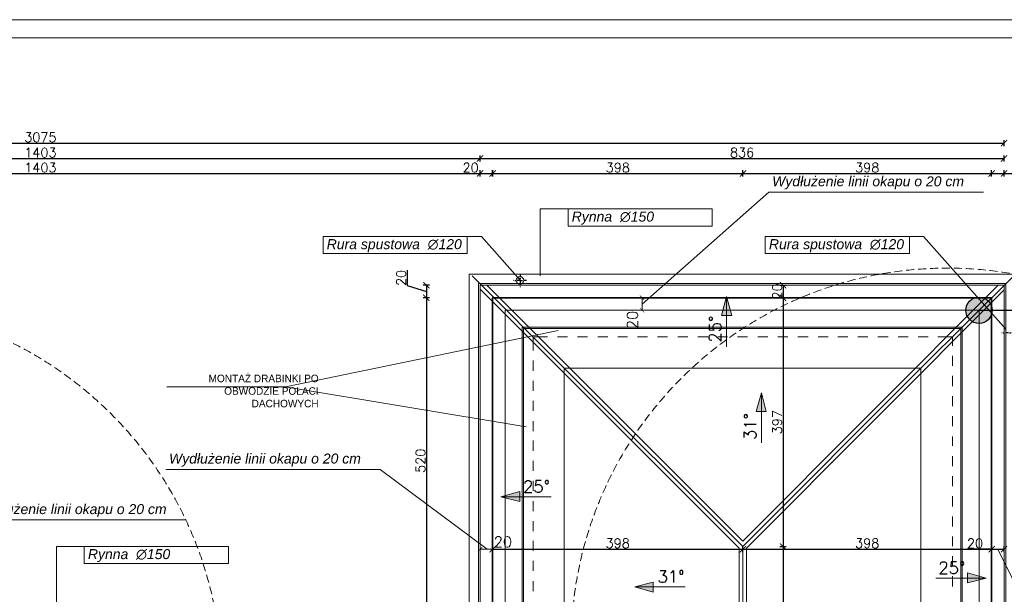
# Model space of a CAD drawing. Header units: millimetres. Extents: x -740 to 33545, y 5178 to 22494.
# Tile 243 of 250: x 14840 to 16411, y 7232 to 8148. Entities that reach past the tile are written whole.
import ezdxf
from ezdxf.lldxf.tags import DXFTag

# ---------------------------------------------------------------- set-up
doc = ezdxf.new("R2010")
doc.units = ezdxf.units.MM
doc.header["$MEASUREMENT"] = 0
for name, pattern in [('AUSGEZOGEN', [0]), ('DASH2', [19.05, 12.7, -6.35]), ('STRICHPUNKTX2', [2, 1, -0.5, 0, -0.5])]:
    doc.linetypes.add(name, pattern=pattern)
doc.layers.get('Defpoints').update_dxf_attribs({"color": 252})
doc.layers.add('_B___I__', color=252, linetype='AUSGEZOGEN')
for name, color, linetype, lineweight in [('_IS_EKO_KS_prow_w_bruzdach', 16, 'Continuous', 35), ('A_l.przerywana', 252, 'ICAD_ISO03W100', 9), ('A_l.widokowa', 252, 'Continuous', 18), ('A_wymiarowanie', 252, 'Continuous', 9), ('l. przerywana', 252, 'ICAD_ISO03W100', 9), ('l.przerywana', 252, 'ICAD_ISO03W100', 5), ('l.widokowa', 252, 'Continuous', 15), ('linia opisowa', 252, 'Continuous', 9), ('Nowe_820-G Rysunki Obrazki_Nr_piĂłra__23', 252, 'Continuous', 15), ('wymiarowanie', 252, 'Continuous', 9)]:
    doc.layers.add(name, color=color, linetype=linetype, lineweight=lineweight)
doc.layers.add('UWAGI ARCHITEKTURA', color=252, linetype='Continuous', plot=False)
doc.styles.add('Arial$001H0', font='SIMPLEX')
doc.styles.add('styl1', font='arial.ttf', dxfattribs={"height": 15})
doc.styles.add('styl2', font='simplex.shx')
tags = doc.linetypes.add('ICAD_ISO03W100', pattern=[30, 12, -18]).pattern_tags.tags
tags[6:7] = [DXFTag(74, 4), DXFTag(75, 0), DXFTag(340, '0'), DXFTag(46, 1.0), DXFTag(50, 0.0), DXFTag(44, 0.0), DXFTag(45, 0.0)]
tags[4:5] = [DXFTag(74, 4), DXFTag(75, 0), DXFTag(340, '0'), DXFTag(46, 1.0), DXFTag(50, 0.0), DXFTag(44, 0.0), DXFTag(45, 0.0)]
doc.dimstyles.new('Kopia I_1.100', dxfattribs={"dimtxt": 15, "dimasz": 10, "dimexe": 5, "dimexo": 1, "dimgap": 1.5, "dimtad": 1, "dimdec": 1, "dimrnd": 0.5, "dimtxsty": 'styl2', "dimblk": 'ARCHTICK', "dimcen": 5, "dimadec": 0, "dimazin": 0, "dimtfac": 1, "dimtdec": 1, "dimtmove": 0, "dimatfit": 3, "dimldrblk": 'ARCHTICK', "dimfxl": 0, "dimarcsym": 0})
doc.dimstyles.new('Skala 1-100', dxfattribs={"dimtxt": 17, "dimasz": 7, "dimexe": 1, "dimexo": 1, "dimgap": 1.5, "dimtad": 1, "dimdec": 1, "dimrnd": 0.5, "dimtxsty": 'styl2', "dimblk": 'ARCHTICK', "dimcen": 7, "dimadec": 0, "dimazin": 0, "dimtfac": 1, "dimtdec": 1, "dimtmove": 1, "dimatfit": 3, "dimldrblk": 'ARCHTICK', "dimfxl": 0, "dimlwd": -1, "dimlwe": -1, "dimarcsym": 0})

# ---------------------------------------------------------------- blocks, each defined once
blk = doc.blocks.new('_ArchTick')
at = {"color": 0, "linetype": 'ByBlock', "const_width": 0.15}
blk.add_lwpolyline([(-0.5, -0.5), (0.5, 0.5)], dxfattribs=at)
blk = doc.blocks.new('*D1318')
at = {"layer": 'Defpoints', "color": 0}
for p in [(15575.1, 7303.6), (15575.1, 7279.8), (15595.1, 7279.8)]:
    blk.add_point(p, dxfattribs=at)
at = {"layer": 'wymiarowanie', "color": 0}
for p, q in [((15575.1, 7288.6), (15575.1, 7304.6)), ((15595.1, 7303.6), (15575.1, 7303.6)), ((15595.1, 7288.6), (15595.1, 7304.6))]:
    blk.add_line(p, q, dxfattribs=at)
at = {"layer": 'wymiarowanie', "color": 0, "xscale": 7, "yscale": 7, "zscale": 7, "rotation": 180}
blk.add_blockref('_ArchTick', (15575.1, 7303.6), dxfattribs=at)
at = {"layer": 'wymiarowanie', "color": 0, "xscale": 7, "yscale": 7, "zscale": 7}
blk.add_blockref('_ArchTick', (15595.1, 7303.6), dxfattribs=at)
at = {"layer": 'wymiarowanie', "color": 0, "insert": (15611.5, 7315.3), "char_height": 17, "attachment_point": 5, "style": 'styl2'}
blk.add_mtext('20', dxfattribs=at)
blk = doc.blocks.new('*D1319')
at = {"layer": 'Defpoints', "color": 0}
for p in [(15858.2, 7704.7), (15833.6, 7684.7), (15858.2, 7684.7)]:
    blk.add_point(p, dxfattribs=at)
at = {"layer": 'wymiarowanie', "color": 0}
for p, q in [((15848.6, 7704.7), (15832.6, 7704.7)), ((15833.6, 7704.7), (15833.6, 7684.7)), ((15848.6, 7684.7), (15832.6, 7684.7))]:
    blk.add_line(p, q, dxfattribs=at)
at = {"layer": 'wymiarowanie', "color": 0, "xscale": 7, "yscale": 7, "zscale": 7}
for p, rotation in [((15833.6, 7704.7), 90), ((15833.6, 7684.7), 270)]:
    blk.add_blockref('_ArchTick', p, dxfattribs=dict(at, rotation=rotation))
at = {"layer": 'wymiarowanie', "color": 0, "insert": (15818.2, 7669.3), "char_height": 17, "attachment_point": 5, "rotation": 90, "style": 'styl2'}
blk.add_mtext('20', dxfattribs=at)
blk = doc.blocks.new('*D1791')
at = {"layer": 'Defpoints', "color": 0}
for p in [(16020, 7724.7), (16020, 7704.7), (16058.5, 7704.7)]:
    blk.add_point(p, dxfattribs=at)
at = {"layer": 'wymiarowanie', "color": 0, "lineweight": -2}
for p, q in [((16053.5, 7724.7), (16063.5, 7724.7)), ((16058.5, 7724.7), (16058.5, 7704.7)), ((16053.5, 7704.7), (16063.5, 7704.7))]:
    blk.add_line(p, q, dxfattribs=at)
at = {"layer": 'wymiarowanie', "color": 0, "lineweight": -2, "xscale": 10, "yscale": 10, "zscale": 10}
for p, rotation in [((16058.5, 7724.7), 90), ((16058.5, 7704.7), 270)]:
    blk.add_blockref('_ArchTick', p, dxfattribs=dict(at, rotation=rotation))
at = {"layer": 'wymiarowanie', "color": 0, "insert": (16049.2, 7714.7), "char_height": 15, "attachment_point": 5, "rotation": 90, "style": 'styl2'}
blk.add_mtext('20', dxfattribs=at)
blk = doc.blocks.new('*D1792')
at = {"layer": 'Defpoints', "color": 0}
for p in [(16020, 7704.7), (15994.3, 7307.7), (16058.5, 7307.7)]:
    blk.add_point(p, dxfattribs=at)
at = {"layer": 'wymiarowanie', "color": 0, "lineweight": -2}
for p, q in [((16053.5, 7704.7), (16063.5, 7704.7)), ((16058.5, 7704.7), (16058.5, 7307.7)), ((16053.5, 7307.7), (16063.5, 7307.7))]:
    blk.add_line(p, q, dxfattribs=at)
at = {"layer": 'wymiarowanie', "color": 0, "lineweight": -2, "xscale": 10, "yscale": 10, "zscale": 10}
for p, rotation in [((16058.5, 7704.7), 90), ((16058.5, 7307.7), 270)]:
    blk.add_blockref('_ArchTick', p, dxfattribs=dict(at, rotation=rotation))
at = {"layer": 'wymiarowanie', "color": 0, "insert": (16049.2, 7506.2), "char_height": 15, "attachment_point": 5, "rotation": 90, "style": 'styl2'}
blk.add_mtext('397', dxfattribs=at)
blk = doc.blocks.new('*D1793')
at = {"layer": 'Defpoints', "color": 0}
for p in [(15994.3, 7307.7), (15994.3, 6763.9), (16058.5, 6763.9)]:
    blk.add_point(p, dxfattribs=at)
at = {"layer": 'wymiarowanie', "color": 0, "lineweight": -2}
for p, q in [((16053.5, 7307.7), (16063.5, 7307.7)), ((16058.5, 7307.7), (16058.5, 7166.8)), ((16058.5, 6763.9), (16058.5, 7130.5)), ((16053.5, 6763.9), (16063.5, 6763.9))]:
    blk.add_line(p, q, dxfattribs=at)
at = {"layer": 'wymiarowanie', "color": 0, "lineweight": -2, "xscale": 10, "yscale": 10, "zscale": 10}
for p, rotation in [((16058.5, 7307.7), 90), ((16058.5, 6763.9), 270)]:
    blk.add_blockref('_ArchTick', p, dxfattribs=dict(at, rotation=rotation))
at = {"layer": 'wymiarowanie', "color": 0, "insert": (16049.2, 7148.6), "char_height": 15, "attachment_point": 5, "rotation": 90, "style": 'styl2'}
blk.add_mtext('544', dxfattribs=at)
blk = doc.blocks.new('*D1800')
at = {"layer": 'Defpoints', "color": 0}
for p in [(15994.3, 7303.6), (15595.1, 7288.6), (15994.3, 7288.6)]:
    blk.add_point(p, dxfattribs=at)
at = {"layer": 'wymiarowanie', "color": 0, "lineweight": -2}
for p, q in [((15595.1, 7298.6), (15595.1, 7308.6)), ((15994.3, 7298.6), (15994.3, 7308.6)), ((15595.1, 7303.6), (15994.3, 7303.6))]:
    blk.add_line(p, q, dxfattribs=at)
at = {"layer": 'wymiarowanie', "color": 0, "lineweight": -2, "xscale": 10, "yscale": 10, "zscale": 10, "rotation": 180}
blk.add_blockref('_ArchTick', (15595.1, 7303.6), dxfattribs=at)
at = {"layer": 'wymiarowanie', "color": 0, "lineweight": -2, "xscale": 10, "yscale": 10, "zscale": 10}
blk.add_blockref('_ArchTick', (15994.3, 7303.6), dxfattribs=at)
at = {"layer": 'wymiarowanie', "color": 0, "insert": (15794.7, 7313), "char_height": 15, "attachment_point": 5, "style": 'styl2'}
blk.add_mtext('398', dxfattribs=at)
blk = doc.blocks.new('*D1801')
at = {"layer": 'Defpoints', "color": 0}
for p in [(16391.2, 7303.6), (15994.3, 7288.6), (16391.2, 7276.1)]:
    blk.add_point(p, dxfattribs=at)
at = {"layer": 'wymiarowanie', "color": 0, "lineweight": -2}
for p, q in [((15994.3, 7298.6), (15994.3, 7308.6)), ((16391.2, 7298.6), (16391.2, 7308.6)), ((15994.3, 7303.6), (16391.2, 7303.6))]:
    blk.add_line(p, q, dxfattribs=at)
at = {"layer": 'wymiarowanie', "color": 0, "lineweight": -2, "xscale": 10, "yscale": 10, "zscale": 10, "rotation": 180}
blk.add_blockref('_ArchTick', (15994.3, 7303.6), dxfattribs=at)
at = {"layer": 'wymiarowanie', "color": 0, "lineweight": -2, "xscale": 10, "yscale": 10, "zscale": 10}
blk.add_blockref('_ArchTick', (16391.2, 7303.6), dxfattribs=at)
at = {"layer": 'wymiarowanie', "color": 0, "insert": (16192.7, 7313), "char_height": 15, "attachment_point": 5, "style": 'styl2'}
blk.add_mtext('398', dxfattribs=at)
blk = doc.blocks.new('*D1802')
at = {"layer": 'Defpoints', "color": 0}
for p in [(16411.2, 7303.6), (16391.2, 7276.1), (16411.2, 7278)]:
    blk.add_point(p, dxfattribs=at)
at = {"layer": 'wymiarowanie', "color": 0, "lineweight": -2}
for p, q in [((16391.2, 7298.6), (16391.2, 7308.6)), ((16411.2, 7298.6), (16411.2, 7308.6)), ((16391.2, 7303.6), (16352.3, 7303.6)), ((16391.2, 7303.6), (16411.2, 7303.6))]:
    blk.add_line(p, q, dxfattribs=at)
at = {"layer": 'wymiarowanie', "color": 0, "lineweight": -2, "xscale": 10, "yscale": 10, "zscale": 10, "rotation": 180}
blk.add_blockref('_ArchTick', (16391.2, 7303.6), dxfattribs=at)
at = {"layer": 'wymiarowanie', "color": 0, "lineweight": -2, "xscale": 10, "yscale": 10, "zscale": 10}
blk.add_blockref('_ArchTick', (16411.2, 7303.6), dxfattribs=at)
at = {"layer": 'wymiarowanie', "color": 0, "insert": (16364.8, 7313), "char_height": 15, "attachment_point": 5, "style": 'styl2'}
blk.add_mtext('20', dxfattribs=at)
blk = doc.blocks.new('*D1806')
at = {"layer": 'Defpoints', "color": 0}
for p in [(15575.1, 7903), (15575.1, 7702.6), (14172.1, 7694.9)]:
    blk.add_point(p, dxfattribs=at)
at = {"layer": 'wymiarowanie', "color": 0, "lineweight": -2}
for p, q in [((14172.1, 7898), (14172.1, 7908)), ((14172.1, 7903), (15575.1, 7903)), ((15575.1, 7898), (15575.1, 7908))]:
    blk.add_line(p, q, dxfattribs=at)
at = {"layer": 'wymiarowanie', "color": 0, "lineweight": -2, "xscale": 10, "yscale": 10, "zscale": 10, "rotation": 180}
blk.add_blockref('_ArchTick', (14172.1, 7903), dxfattribs=at)
at = {"layer": 'wymiarowanie', "color": 0, "lineweight": -2, "xscale": 10, "yscale": 10, "zscale": 10}
blk.add_blockref('_ArchTick', (15575.1, 7903), dxfattribs=at)
at = {"layer": 'wymiarowanie', "color": 0, "insert": (14873.6, 7912.3), "char_height": 15, "attachment_point": 5, "style": 'styl2'}
blk.add_mtext('1403', dxfattribs=at)
blk = doc.blocks.new('*D1807')
at = {"layer": 'Defpoints', "color": 0}
for p in [(15595.1, 7903), (15575.1, 7702.6), (15595.1, 7704.7)]:
    blk.add_point(p, dxfattribs=at)
at = {"layer": 'wymiarowanie', "color": 0, "lineweight": -2}
for p, q in [((15575.1, 7898), (15575.1, 7908)), ((15575.1, 7903), (15595.1, 7903)), ((15595.1, 7898), (15595.1, 7908))]:
    blk.add_line(p, q, dxfattribs=at)
at = {"layer": 'wymiarowanie', "color": 0, "lineweight": -2, "xscale": 10, "yscale": 10, "zscale": 10, "rotation": 180}
blk.add_blockref('_ArchTick', (15575.1, 7903), dxfattribs=at)
at = {"layer": 'wymiarowanie', "color": 0, "lineweight": -2, "xscale": 10, "yscale": 10, "zscale": 10}
blk.add_blockref('_ArchTick', (15595.1, 7903), dxfattribs=at)
at = {"layer": 'wymiarowanie', "color": 0, "insert": (15559.9, 7912.3), "char_height": 15, "attachment_point": 5, "style": 'styl2'}
blk.add_mtext('20', dxfattribs=at)
blk = doc.blocks.new('*D1809')
at = {"layer": 'Defpoints', "color": 0}
for p in [(16411.2, 7903), (16391.2, 7704.7), (16411.2, 7702.1)]:
    blk.add_point(p, dxfattribs=at)
at = {"layer": 'wymiarowanie', "color": 0, "lineweight": -2}
for p, q in [((16391.2, 7898), (16391.2, 7908)), ((16391.2, 7903), (16411.2, 7903)), ((16411.2, 7898), (16411.2, 7908)), ((16411.2, 7903), (16463.9, 7903))]:
    blk.add_line(p, q, dxfattribs=at)
at = {"layer": 'wymiarowanie', "color": 0, "lineweight": -2, "xscale": 10, "yscale": 10, "zscale": 10, "rotation": 180}
blk.add_blockref('_ArchTick', (16391.2, 7903), dxfattribs=at)
at = {"layer": 'wymiarowanie', "color": 0, "lineweight": -2, "xscale": 10, "yscale": 10, "zscale": 10}
blk.add_blockref('_ArchTick', (16411.2, 7903), dxfattribs=at)
at = {"layer": 'wymiarowanie', "color": 0, "insert": (16451.5, 7912.3), "char_height": 15, "attachment_point": 5, "style": 'styl2'}
blk.add_mtext('20', dxfattribs=at)
blk = doc.blocks.new('*D1811')
at = {"layer": 'Defpoints', "color": 0}
for p in [(15994.4, 7903), (15595.2, 7888), (15994.4, 7888)]:
    blk.add_point(p, dxfattribs=at)
at = {"layer": 'wymiarowanie', "color": 0, "lineweight": -2}
for p, q in [((15595.2, 7898), (15595.2, 7908)), ((15595.2, 7903), (15994.4, 7903)), ((15994.4, 7898), (15994.4, 7908))]:
    blk.add_line(p, q, dxfattribs=at)
at = {"layer": 'wymiarowanie', "color": 0, "lineweight": -2, "xscale": 10, "yscale": 10, "zscale": 10, "rotation": 180}
blk.add_blockref('_ArchTick', (15595.2, 7903), dxfattribs=at)
at = {"layer": 'wymiarowanie', "color": 0, "lineweight": -2, "xscale": 10, "yscale": 10, "zscale": 10}
blk.add_blockref('_ArchTick', (15994.4, 7903), dxfattribs=at)
at = {"layer": 'wymiarowanie', "color": 0, "insert": (15794.8, 7912.3), "char_height": 15, "attachment_point": 5, "style": 'styl2'}
blk.add_mtext('398', dxfattribs=at)
blk = doc.blocks.new('*D1812')
at = {"layer": 'Defpoints', "color": 0}
for p in [(16391.2, 7903), (15994.4, 7888), (16391.2, 7875.4)]:
    blk.add_point(p, dxfattribs=at)
at = {"layer": 'wymiarowanie', "color": 0, "lineweight": -2}
for p, q in [((15994.4, 7898), (15994.4, 7908)), ((15994.4, 7903), (16391.2, 7903)), ((16391.2, 7898), (16391.2, 7908))]:
    blk.add_line(p, q, dxfattribs=at)
at = {"layer": 'wymiarowanie', "color": 0, "lineweight": -2, "xscale": 10, "yscale": 10, "zscale": 10, "rotation": 180}
blk.add_blockref('_ArchTick', (15994.4, 7903), dxfattribs=at)
at = {"layer": 'wymiarowanie', "color": 0, "lineweight": -2, "xscale": 10, "yscale": 10, "zscale": 10}
blk.add_blockref('_ArchTick', (16391.2, 7903), dxfattribs=at)
at = {"layer": 'wymiarowanie', "color": 0, "insert": (16192.8, 7912.3), "char_height": 15, "attachment_point": 5, "style": 'styl2'}
blk.add_mtext('398', dxfattribs=at)
blk = doc.blocks.new('*D1815')
at = {"layer": 'Defpoints', "color": 0}
for p in [(15575.1, 7926.8), (14172.1, 7898), (15575.1, 7898)]:
    blk.add_point(p, dxfattribs=at)
at = {"layer": 'wymiarowanie', "color": 0, "lineweight": -2}
for p, q in [((14172.1, 7921.8), (14172.1, 7931.8)), ((14172.1, 7926.8), (15575.1, 7926.8)), ((15575.1, 7921.8), (15575.1, 7931.8))]:
    blk.add_line(p, q, dxfattribs=at)
at = {"layer": 'wymiarowanie', "color": 0, "lineweight": -2, "xscale": 10, "yscale": 10, "zscale": 10, "rotation": 180}
blk.add_blockref('_ArchTick', (14172.1, 7926.8), dxfattribs=at)
at = {"layer": 'wymiarowanie', "color": 0, "lineweight": -2, "xscale": 10, "yscale": 10, "zscale": 10}
blk.add_blockref('_ArchTick', (15575.1, 7926.8), dxfattribs=at)
at = {"layer": 'wymiarowanie', "color": 0, "insert": (14873.6, 7936.2), "char_height": 15, "attachment_point": 5, "style": 'styl2'}
blk.add_mtext('1403', dxfattribs=at)
blk = doc.blocks.new('*D1816')
at = {"layer": 'Defpoints', "color": 0}
for p in [(16411.2, 7926.8), (15575.1, 7898), (16411.2, 7898)]:
    blk.add_point(p, dxfattribs=at)
at = {"layer": 'wymiarowanie', "color": 0, "lineweight": -2}
for p, q in [((15575.1, 7921.8), (15575.1, 7931.8)), ((15575.1, 7926.8), (16411.2, 7926.8)), ((16411.2, 7921.8), (16411.2, 7931.8))]:
    blk.add_line(p, q, dxfattribs=at)
at = {"layer": 'wymiarowanie', "color": 0, "lineweight": -2, "xscale": 10, "yscale": 10, "zscale": 10, "rotation": 180}
blk.add_blockref('_ArchTick', (15575.1, 7926.8), dxfattribs=at)
at = {"layer": 'wymiarowanie', "color": 0, "lineweight": -2, "xscale": 10, "yscale": 10, "zscale": 10}
blk.add_blockref('_ArchTick', (16411.2, 7926.8), dxfattribs=at)
at = {"layer": 'wymiarowanie', "color": 0, "insert": (15993.1, 7936.2), "char_height": 15, "attachment_point": 5, "style": 'styl2'}
blk.add_mtext('836', dxfattribs=at)
blk = doc.blocks.new('*D1818')
at = {"layer": 'Defpoints', "color": 0}
for p in [(16411.2, 7951.3), (13336, 7903), (16411.2, 7903)]:
    blk.add_point(p, dxfattribs=at)
at = {"layer": 'wymiarowanie', "color": 0, "lineweight": -2}
for p, q in [((13336, 7946.3), (13336, 7956.3)), ((13336, 7951.3), (16411.2, 7951.3)), ((16411.2, 7946.3), (16411.2, 7956.3))]:
    blk.add_line(p, q, dxfattribs=at)
at = {"layer": 'wymiarowanie', "color": 0, "lineweight": -2, "xscale": 10, "yscale": 10, "zscale": 10, "rotation": 180}
blk.add_blockref('_ArchTick', (13336, 7951.3), dxfattribs=at)
at = {"layer": 'wymiarowanie', "color": 0, "lineweight": -2, "xscale": 10, "yscale": 10, "zscale": 10}
blk.add_blockref('_ArchTick', (16411.2, 7951.3), dxfattribs=at)
at = {"layer": 'wymiarowanie', "color": 0, "insert": (14873.6, 7960.6), "char_height": 15, "attachment_point": 5, "style": 'styl2'}
blk.add_mtext('3075', dxfattribs=at)
blk = doc.blocks.new('*D1836')
at = {"layer": 'Defpoints', "color": 0}
for p in [(16600.2, 7307.7), (15994.3, 6763.9), (16664.4, 6763.9)]:
    blk.add_point(p, dxfattribs=at)
at = {"layer": 'wymiarowanie', "color": 0, "lineweight": -2}
for p, q in [((16659.4, 7307.7), (16669.4, 7307.7)), ((16664.4, 7307.7), (16664.4, 7166.8)), ((16664.4, 6763.9), (16664.4, 7130.5)), ((16659.4, 6763.9), (16669.4, 6763.9))]:
    blk.add_line(p, q, dxfattribs=at)
at = {"layer": 'wymiarowanie', "color": 0, "lineweight": -2, "xscale": 10, "yscale": 10, "zscale": 10}
for p, rotation in [((16664.4, 7307.7), 90), ((16664.4, 6763.9), 270)]:
    blk.add_blockref('_ArchTick', p, dxfattribs=dict(at, rotation=rotation))
at = {"layer": 'wymiarowanie', "color": 0, "insert": (16655.1, 7148.6), "char_height": 15, "attachment_point": 5, "rotation": 90, "style": 'styl2'}
blk.add_mtext('544', dxfattribs=at)
blk = doc.blocks.new('*D1844')
at = {"layer": 'Defpoints', "color": 0}
for p in [(15602.6, 7724.7), (15489.4, 7704.7), (15602.6, 7704.7)]:
    blk.add_point(p, dxfattribs=at)
at = {"layer": 'wymiarowanie', "color": 0, "lineweight": -2}
for p, q in [((15458.5, 7748.8), (15458.5, 7724)), ((15458.5, 7724), (15489.4, 7714.7)), ((15494.4, 7724.7), (15484.4, 7724.7)), ((15489.4, 7724.7), (15489.4, 7704.7)), ((15494.4, 7704.7), (15484.4, 7704.7))]:
    blk.add_line(p, q, dxfattribs=at)
at = {"layer": 'wymiarowanie', "color": 0, "lineweight": -2, "xscale": 10, "yscale": 10, "zscale": 10}
for p, rotation in [((15489.4, 7724.7), 90), ((15489.4, 7704.7), 270)]:
    blk.add_blockref('_ArchTick', p, dxfattribs=dict(at, rotation=rotation))
at = {"layer": 'wymiarowanie', "color": 0, "insert": (15449.1, 7736.4), "char_height": 15, "attachment_point": 5, "rotation": 90, "style": 'styl2'}
blk.add_mtext('20', dxfattribs=at)
blk = doc.blocks.new('*D1845')
at = {"layer": 'Defpoints', "color": 0}
for p in [(15602.6, 7704.7), (15489.4, 7184.5), (15569.7, 7184.5)]:
    blk.add_point(p, dxfattribs=at)
at = {"layer": 'wymiarowanie', "color": 0, "lineweight": -2}
for p, q in [((15494.4, 7704.7), (15484.4, 7704.7)), ((15489.4, 7704.7), (15489.4, 7184.5)), ((15494.4, 7184.5), (15484.4, 7184.5))]:
    blk.add_line(p, q, dxfattribs=at)
at = {"layer": 'wymiarowanie', "color": 0, "lineweight": -2, "xscale": 10, "yscale": 10, "zscale": 10}
for p, rotation in [((15489.4, 7704.7), 90), ((15489.4, 7184.5), 270)]:
    blk.add_blockref('_ArchTick', p, dxfattribs=dict(at, rotation=rotation))
at = {"layer": 'wymiarowanie', "color": 0, "insert": (15480, 7444.6), "char_height": 15, "attachment_point": 5, "rotation": 90, "style": 'styl2'}
blk.add_mtext('520', dxfattribs=at)

msp = doc.modelspace()

# ---------------------------------------------------------------- hatches: boundary and pattern name
at = {"layer": 'l.widokowa'}
for points in [[(15968.12, 7706.69), (15960.51, 7676.26), (15976.57, 7676.26)], [(16023.9, 7552.85), (16015.45, 7523.26), (16031.51, 7523.26)], [(15608.02, 7387.17), (15638.45, 7379.56), (15638.45, 7395.62)], [(16382.3, 7257.54), (16352.72, 7266), (16352.72, 7249.94)], [(15821.88, 7243.47), (15851.47, 7235.02), (15851.47, 7251.08)]]:
    msp.add_hatch(color=256, dxfattribs=at).paths.add_polyline_path(points)
at = {"layer": 'UWAGI ARCHITEKTURA'}
msp.add_hatch(color=256, dxfattribs=at).paths.add_polyline_path([(16392.2, 7684.71, 1), (16350.13, 7684.71, 1)])

# ---------------------------------------------------------------- linework, layer by layer
at = {"layer": '_B___I__', "linetype": 'STRICHPUNKTX2', "ltscale": 5}
for p, q in [((15649.27, 7732.31), (15628.27, 7732.31)), ((15638.77, 7742.81), (15638.77, 7721.81)), ((16428.32, 7648.97), (16407.32, 7648.97))]:
    msp.add_line(p, q, dxfattribs=at)
at = {"layer": '_IS_EKO_KS_prow_w_bruzdach', "linetype": 'DASH2', "lineweight": 5}
for centre in [(16320.48, 7152.04), (14562.56, 7094.7)]:
    msp.add_circle(centre, 600, dxfattribs=at)
at = {"layer": 'A_l.przerywana', "lineweight": 9}
for p, q in [((15709.46, 7592.57), (15562.32, 7739.71)), ((16278.33, 7592.57), (16426.16, 7739.3)), ((15994.32, 7307.71), (15709.46, 7592.57)), ((15994.32, 7307.71), (16278.33, 7592.57)), ((15994.32, 6764.03), (15994.32, 7307.71))]:
    msp.add_line(p, q, dxfattribs=at)
at = {"layer": 'A_l.przerywana', "lineweight": 35}
msp.add_lwpolyline([(13356.02, 7698.92), (13356.02, 6029.8), (16391.16, 6029.8), (16391.16, 7704.71), (15595.09, 7704.71), (15595.09, 7164.54), (14152.1, 7164.54), (14152.1, 7698.92)], close=True, dxfattribs=at)
at = {"layer": 'A_l.widokowa'}
for points in [[(13318.52, 7736.42), (13318.52, 5992.3), (16428.66, 5992.3), (16428.66, 7742.21), (15557.59, 7742.21), (15557.59, 7202.04), (14189.6, 7202.04), (14189.6, 7736.42)], [(13333.52, 7721.42), (13333.52, 6007.3), (16413.66, 6007.3), (16413.66, 7727.21), (15572.59, 7727.21), (15572.59, 7187.04), (14174.6, 7187.04), (14174.6, 7721.42)], [(13336.02, 7718.92), (13336.02, 6009.8), (16411.16, 6009.8), (16411.16, 7724.71), (15575.09, 7724.71), (15575.09, 7184.54), (14172.1, 7184.54), (14172.1, 7718.92)], [(13403.09, 7651.85), (13403.09, 6076.86), (16344.1, 6076.86), (16344.1, 7657.65), (15642.15, 7657.65), (15642.15, 7117.47), (14105.03, 7117.47), (14105.03, 7651.85)], [(13405.09, 7649.85), (13405.09, 6078.86), (16342.1, 6078.86), (16342.1, 7655.65), (15644.15, 7655.65), (15644.15, 7115.47), (14103.03, 7115.47), (14103.03, 7649.85)]]:
    msp.add_lwpolyline(points, close=True, dxfattribs=at)
at = {"layer": 'A_wymiarowanie'}
msp.add_line((15075.02, 7562.86), (15264.5, 7562.86), dxfattribs=at)
at = {"layer": 'l. przerywana', "ltscale": 0.2}
msp.add_circle((15638.77, 7732.31), 6, dxfattribs=at)
at = {"layer": 'l.przerywana'}
msp.add_lwpolyline([(14413.02, 7678.92), (13376.02, 7678.92), (13376.02, 6049.8), (16371.16, 6049.8), (16371.16, 7684.71), (15615.09, 7684.71), (15615.09, 7144.54), (14413.02, 7144.54), (14413.02, 7678.92), (13376.02, 7678.92)], dxfattribs=at)
at = {"layer": 'l.widokowa', "linetype": 'Continuous', "lineweight": 9}
for p, q in [((15988.32, 7305.23), (15575.09, 7718.46)), ((15994.31, 7316.2), (15585.81, 7724.71)), ((15994.31, 7316.2), (16401.6, 7724.71)), ((16000.32, 7305.23), (16411.16, 7717.3)), ((15968.12, 7626.39), (15968.12, 7706.69)), ((15659.59, 7620.47), (15659.59, 7642.45)), ((15659.59, 7642.45), (15682.41, 7642.45)), ((15698.47, 7642.45), (15714.53, 7642.45)), ((15730.59, 7642.45), (15746.65, 7642.45)), ((15762.71, 7642.45), (15778.77, 7642.45)), ((15794.83, 7642.45), (15810.05, 7642.45)), ((15826.11, 7642.45), (15842.17, 7642.45)), ((15858.23, 7642.45), (15874.29, 7642.45)), ((15890.35, 7642.45), (15906.41, 7642.45)), ((15922.47, 7642.45), (15938.53, 7642.45)), ((15954.59, 7642.45), (15969.81, 7642.45)), ((15985.87, 7642.45), (16001.93, 7642.45)), ((16017.99, 7642.45), (16034.05, 7642.45)), ((16050.11, 7642.45), (16066.17, 7642.45)), ((16082.23, 7642.45), (16098.29, 7642.45)), ((16114.35, 7642.45), (16130.41, 7642.45)), ((16145.62, 7642.45), (16161.69, 7642.45)), ((16177.75, 7642.45), (16193.81, 7642.45)), ((16209.87, 7642.45), (16225.93, 7642.45)), ((16241.99, 7642.45), (16258.05, 7642.45)), ((16274.11, 7642.45), (16290.17, 7642.45)), ((16305.38, 7642.45), (16329.05, 7642.45)), ((16329.05, 7642.45), (16329.05, 7628.08)), ((15659.59, 7588.35), (15659.59, 7604.41)), ((16329.05, 7612.02), (16329.05, 7595.96)), ((15709.46, 7592.57), (15709.46, 7053.28)), ((16278.33, 7592.57), (15709.46, 7592.57)), ((15709.46, 7053.28), (15709.46, 7592.57)), ((15709.46, 7592.57), (16278.33, 7592.57)), ((16278.33, 6145.45), (16278.33, 7592.57)), ((16278.33, 7592.57), (16278.33, 6145.45)), ((15659.59, 7556.23), (15659.59, 7572.29)), ((16329.05, 7579.9), (16329.05, 7563.83)), ((16023.9, 7473.39), (16023.9, 7552.85)), ((16329.05, 7547.77), (16329.05, 7531.71)), ((15659.59, 7524.11), (15659.59, 7540.17)), ((16329.05, 7515.65), (16329.05, 7499.59)), ((15659.59, 7491.99), (15659.59, 7508.05)), ((16329.05, 7483.53), (16329.05, 7468.32)), ((15659.59, 7460.71), (15659.59, 7476.77)), ((16329.05, 7452.26), (16329.05, 7436.2)), ((15659.59, 7428.59), (15659.59, 7444.65)), ((16329.05, 7420.14), (16329.05, 7404.07)), ((15659.59, 7396.47), (15659.59, 7412.53)), ((15688.33, 7387.17), (15608.02, 7387.17)), ((16329.05, 7388.01), (16329.05, 7371.95)), ((15659.59, 7364.35), (15659.59, 7380.41)), ((16329.05, 7355.89), (16329.05, 7339.83)), ((15659.59, 7332.23), (15659.59, 7348.29)), ((16329.05, 7323.77), (16329.05, 7308.56)), ((15659.59, 7300.95), (15659.59, 7317.01)), ((15988.32, 6782.91), (15988.32, 7305.23)), ((16000.32, 6761.55), (16000.32, 7305.23)), ((16329.05, 7292.5), (16329.05, 7276.44)), ((15659.59, 7268.83), (15659.59, 7284.89)), ((16329.05, 7260.38), (16329.05, 7244.32)), ((15659.59, 7236.71), (15659.59, 7252.77)), ((15902.18, 7243.47), (15821.88, 7243.47)), ((16302, 7257.54), (16382.3, 7257.54))]:
    msp.add_line(p, q, dxfattribs=at)
for points in [[(15968.12, 7706.69), (15960.51, 7676.26), (15976.57, 7676.26)], [(16023.9, 7552.85), (16015.45, 7523.26), (16031.51, 7523.26)], [(15608.02, 7387.17), (15638.45, 7379.56), (15638.45, 7395.62)], [(16382.3, 7257.54), (16352.72, 7266), (16352.72, 7249.94)], [(15821.88, 7243.47), (15851.47, 7235.02), (15851.47, 7251.08)]]:
    msp.add_lwpolyline(points, close=True, dxfattribs=at)
at = {"layer": 'Nowe_820-G Rysunki Obrazki_Nr_piĂłra__23', "linetype": 'Continuous', "lineweight": 15}
msp.add_lwpolyline([(13055.23, 8119.48), (17155.64, 8119.48)], dxfattribs=at)
at = {"layer": 'UWAGI ARCHITEKTURA'}
msp.add_line((16371.16, 7684.71), (16633.61, 7684.71), dxfattribs=at)
msp.add_circle((16371.16, 7684.71), 21.03, dxfattribs=at)
at = {"layer": 'wymiarowanie'}
for p, q in [((15833.63, 7694.71), (16036.04, 7873.19)), ((16035.91, 7873.19), (16378.2, 7873.18)), ((15715.44, 7846.42), (15671.19, 7846.42)), ((15671.19, 7846.42), (15671.19, 7739.71)), ((15577.07, 7802.42), (15554.6, 7802.42)), ((15577.07, 7802.42), (15638.77, 7732.79)), ((16282.67, 7802.42), (16260.19, 7802.42)), ((16282.67, 7802.42), (16414.32, 7653.85)), ((15699.65, 7652.71), (15264.5, 7562.86)), ((15264.5, 7562.86), (15648.44, 7498.55)), ((15073.57, 7430.91), (15415.86, 7430.91)), ((15415.86, 7430.91), (15586.48, 7303.58)), ((14763.55, 7350.28), (15105.84, 7350.28)), ((14943.53, 7307.98), (14899.28, 7307.98)), ((14899.28, 7307.98), (14899.28, 7201.26)), ((16453.72, 7196.97), (16401.16, 7303.58))]:
    msp.add_line(p, q, dxfattribs=at)
msp.add_lwpolyline([(13000.35, 8148.27), (13000.35, 5178.27), (17200.35, 5178.27), (17200.35, 8148.27), (13000.35, 8148.27)], dxfattribs=at)
for points in [[(15715.44, 7846.42), (15945.52, 7846.42), (15945.52, 7819.05), (15715.44, 7819.05)], [(15554.6, 7802.42), (15324.51, 7802.42), (15324.51, 7775.05), (15554.6, 7775.05)], [(16260.19, 7802.42), (16030.11, 7802.42), (16030.11, 7775.05), (16260.19, 7775.05)], [(14943.53, 7307.98), (15173.61, 7307.98), (15173.61, 7280.61), (14943.53, 7280.61)]]:
    msp.add_lwpolyline(points, close=True, dxfattribs=at)

# ---------------------------------------------------------------- texts
at = {"layer": 'A_wymiarowanie', "insert": (15317.5, 7581.97), "char_height": 12, "width": 223.2778, "attachment_point": 3, "style": 'styl1'}
msp.add_mtext('{\\fCentury Gothic|b0|i0|c238|p34;MONTAŻ DRABINKI PO }{\\fCentury Gothic|b0|i0|c238|p34;OBWODZIE POŁACI }{\\fCentury Gothic|b0|i0|c238|p34;DACHOWYCH}', dxfattribs=at)
at = {"layer": 'l.widokowa', "style": 'Arial$001H0'}
for s, p in [('25°', (15959.66, 7633.15)), ('31°', (16015.45, 7477.62))]:
    msp.add_text(s, height=19.247, rotation=90, dxfattribs=at).set_placement(p)
for s, p in [('25°', (15643.53, 7393.93)), ('25°', (16306.23, 7264.31)), ('31°', (15858.23, 7250.24))]:
    msp.add_text(s, height=19.249, dxfattribs=at).set_placement(p)
at = {"layer": 'linia opisowa', "char_height": 15.96, "attachment_point": 7}
for s, insert, width in [('{\\fArial|b0|i1|c238|p0;Wydłużenie linii okapu o 20 cm}', (16041.12, 7877.67), 406.4755), ('{\\fArial|b0|i1|c238|p0;Rynna  ∅150}', (15721.28, 7821.39), 278.7922), ('{\\fArial|b0|i1|c238|p0;Rura spustowa  ∅120}', (15330.36, 7777.39), 278.7922), ('{\\fArial|b0|i1|c238|p0;Rura spustowa  ∅120}', (16035.95, 7777.39), 278.7922), ('{\\fArial|b0|i1|c238|p0;Wydłużenie linii okapu o 20 cm}', (15078.77, 7435.39), 406.4755), ('{\\fArial|b0|i1|c238|p0;Wydłużenie linii okapu o 20 cm}', (14768.76, 7354.77), 406.4755), ('{\\fArial|b0|i1|c238|p0;Rynna  ∅150}', (14949.38, 7282.94), 278.7922)]:
    msp.add_mtext(s, dxfattribs=dict(at, insert=insert, width=width))

# ---------------------------------------------------------------- dimensions: what is measured, and where the dimension line sits
at = {"layer": 'wymiarowanie'}
for base, p1, p2, picture, middle in [((16411.16, 7951.27), (13336.02, 7902.96), (16411.16, 7902.96), '*D1818', (14873.59, 7960.64)), ((15575.09, 7926.83), (14172.1, 7897.96), (15575.09, 7897.96), '*D1815', (14873.59, 7936.2)), ((16411.16, 7926.83), (15575.09, 7897.96), (16411.16, 7897.96), '*D1816', (15993.13, 7936.2)), ((15575.09, 7902.96), (14172.1, 7694.86), (15575.09, 7702.63), '*D1806', (14873.59, 7912.33))]:
    dim = msp.add_linear_dim(base=base, p1=p1, p2=p2, dimstyle='Kopia I_1.100', override={"dimtmove": 1, "dimfxl": 5}, dxfattribs=at)
    dim.commit()
    dim.dimension.update_dxf_attribs({"geometry": picture, "text_midpoint": middle})
for base, p1, p2, picture, middle in [((15595.09, 7902.96), (15575.09, 7702.63), (15595.09, 7704.71), '*D1807', (15559.86, 7902.96)), ((16411.16, 7902.96), (16391.16, 7704.71), (16411.16, 7702.07), '*D1809', (16451.52, 7901.87)), ((16411.16, 7303.58), (16391.16, 7276.07), (16411.16, 7278.01), '*D1802', (16364.76, 7303.58))]:
    dim = msp.add_linear_dim(base=base, p1=p1, p2=p2, dimstyle='Kopia I_1.100', override={"dimtmove": 1, "dimfxl": 5}, dxfattribs=at)
    dim.commit()
    dim.dimension.update_dxf_attribs({"geometry": picture, "text_midpoint": middle, "dimtype": 160})
for base, p1, p2, picture, middle in [((15994.39, 7902.96), (15595.16, 7887.96), (15994.39, 7887.96), '*D1811', (15794.77, 7912.33)), ((16391.23, 7902.96), (15994.39, 7887.96), (16391.23, 7875.44), '*D1812', (16192.81, 7912.33)), ((15994.32, 7303.58), (15595.09, 7288.58), (15994.32, 7288.58), '*D1800', (15794.7, 7312.96)), ((16391.16, 7303.58), (15994.32, 7288.58), (16391.16, 7276.07), '*D1801', (16192.74, 7312.96))]:
    dim = msp.add_linear_dim(base=base, p1=p1, p2=p2, text='398', dimstyle='Kopia I_1.100', override={"dimtmove": 1, "dimfxl": 5}, dxfattribs=at)
    dim.commit()
    dim.dimension.update_dxf_attribs({"geometry": picture, "text_midpoint": middle})
for base, p1, p2, picture, middle in [((15489.38, 7704.71), (15602.61, 7724.71), (15602.61, 7704.71), '*D1844', (15449.13, 7725.47)), ((15489.38, 7184.54), (15602.61, 7704.71), (15569.72, 7184.54), '*D1845', (15480, 7444.62)), ((16058.54, 7307.71), (16019.96, 7704.71), (15994.32, 7307.71), '*D1792', (16049.16, 7506.21))]:
    dim = msp.add_linear_dim(base=base, p1=p1, p2=p2, angle=90, dimstyle='Kopia I_1.100', override={"dimtmove": 1, "dimfxl": 5}, dxfattribs=at)
    dim.commit()
    dim.dimension.update_dxf_attribs({"geometry": picture, "text_midpoint": middle})
for base, p1, p2, picture, middle in [((16058.54, 7704.71), (16019.96, 7724.71), (16019.96, 7704.71), '*D1791', (16058.54, 7714.71)), ((16058.54, 6763.94), (15994.32, 7307.71), (15994.32, 6763.94), '*D1793', (16058.54, 7148.63)), ((16664.44, 6763.94), (16600.22, 7307.71), (15994.32, 6763.94), '*D1836', (16664.44, 7148.63))]:
    dim = msp.add_linear_dim(base=base, p1=p1, p2=p2, angle=90, dimstyle='Kopia I_1.100', override={"dimtmove": 1, "dimfxl": 5}, dxfattribs=at)
    dim.commit()
    dim.dimension.update_dxf_attribs({"geometry": picture, "text_midpoint": middle, "dimtype": 160})
dim = msp.add_linear_dim(base=(15833.63, 7684.71), p1=(15858.23, 7704.71), p2=(15858.23, 7684.71), angle=90, dimstyle='Skala 1-100', dxfattribs=at)
dim.commit()
dim.dimension.update_dxf_attribs({"geometry": '*D1319', "text_midpoint": (15828.66, 7669.33), "dimtype": 160})
dim = msp.add_linear_dim(base=(15575.09, 7303.58), p1=(15595.09, 7279.82), p2=(15575.09, 7279.82), dimstyle='Skala 1-100', dxfattribs=at)
dim.commit()
dim.dimension.update_dxf_attribs({"geometry": '*D1318', "text_midpoint": (15611.54, 7304.88), "dimtype": 160})

doc.saveas('drawing.dxf')
